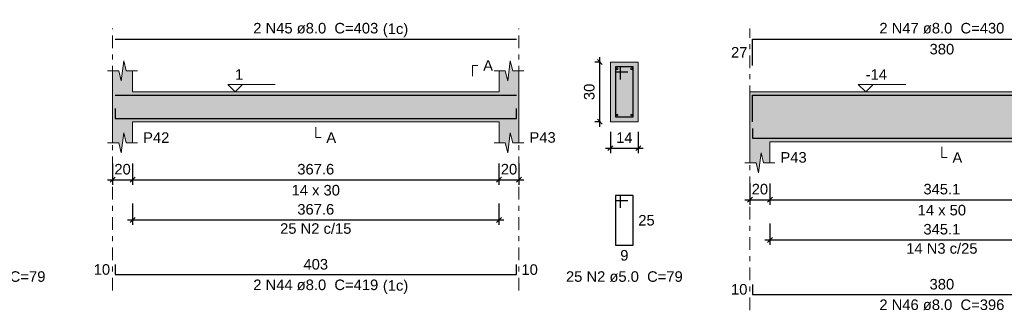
# Model space of a CAD drawing. Header units: millimetres. Extents: x 0 to 119, y 0 to 84.
# Tile 15 of 31: x 33 to 52, y 58 to 64. Entities that reach past the tile are written whole.
import ezdxf

# ---------------------------------------------------------------- set-up
doc = ezdxf.new("R2010")
doc.units = ezdxf.units.MM
doc.header["$MEASUREMENT"] = 0
doc.linetypes.add('DASHDOT', pattern=[2.54, 1.27, -0.635, 0, -0.635])
doc.linetypes.add('NULL', pattern=[0])
doc.layers.get('0').update_dxf_attribs({"lineweight": 18})
for name, color, linetype, lineweight in [('Descrição da armadura', 7, 'Continuous', 0), ('DT-Barras na forma', 2, 'Continuous', 30), ('DT-Barras no corte', 5, 'Continuous', 5), ('DT-Barras rebatidas', 2, 'Continuous', 30), ('DT-Cotas', 9, 'Continuous', 5), ('DT-Forma', 5, 'Continuous', 5), ('DT-Hachura forma vigas', 254, 'Continuous', 5), ('DT-Hachura seção vigas', 254, 'Continuous', 5), ('DT-Pontilhado', 9, 'DASHDOT', 5), ('DT-Textos', 7, 'Continuous', 5), ('Textos armaduras', 7, 'Continuous', 0)]:
    doc.layers.add(name, color=color, linetype=linetype, lineweight=lineweight)
doc.styles.add('Arial', font='txt')
doc.dimstyles.new('UM_25.000000', dxfattribs={"dimtxt": 0.18, "dimasz": 0.1, "dimexe": 0.1, "dimexo": 0.2, "dimgap": 0, "dimtad": 1, "dimtih": 1, "dimtoh": 1, "dimdec": 1, "dimlfac": 25, "dimzin": 0, "dimdsep": 46, "dimtxsty": 'Standard', "dimcen": 0.09, "dimdle": 0.1, "dimadec": 1, "dimazin": 2, "dimtfac": 1, "dimtdec": 4, "dimtofl": 0, "dimtmove": 0, "dimatfit": 3, "dimfxl": 1, "dimtolj": 1, "dimarcsym": 0})
doc.dimstyles.new('UM_50.000000', dxfattribs={"dimtxt": 0.18, "dimasz": 0.1, "dimexe": 0.1, "dimexo": 0.2, "dimgap": 0, "dimtad": 1, "dimtih": 1, "dimtoh": 1, "dimdec": 1, "dimlfac": 50, "dimzin": 0, "dimdsep": 46, "dimtxsty": 'Standard', "dimcen": 0.09, "dimdle": 0.1, "dimadec": 1, "dimazin": 2, "dimtfac": 1, "dimtdec": 4, "dimtofl": 0, "dimtmove": 0, "dimatfit": 3, "dimfxl": 1, "dimtolj": 1, "dimarcsym": 0})

# ---------------------------------------------------------------- blocks, each defined once
blk = doc.blocks.new('_Oblique')
at = {"color": 0, "linetype": 'ByBlock', "lineweight": -2}
blk.add_line((-0.5, -0.5), (0.5, 0.5), dxfattribs=at)
blk = doc.blocks.new('*D116')
at = {"layer": 'Defpoints', "color": 0}
for p in [(34.511456, 61.09142), (34.911456, 61.09142), (34.911456, 60.56192)]:
    blk.add_point(p, dxfattribs=at)
at = {"layer": 'DT-Cotas', "color": 0, "lineweight": -2}
for p, q in [((34.511456, 60.89142), (34.511456, 60.46192)), ((34.911456, 60.89142), (34.911456, 60.46192)), ((34.411456, 60.56192), (35.011456, 60.56192))]:
    blk.add_line(p, q, dxfattribs=at)
at = {"layer": 'DT-Cotas', "color": 0, "lineweight": -2, "xscale": 0.1, "yscale": 0.1, "zscale": 0.1, "rotation": 180}
blk.add_blockref('_Oblique', (34.511456, 60.56192), dxfattribs=at)
at = {"layer": 'DT-Cotas', "color": 0, "lineweight": -2, "xscale": 0.1, "yscale": 0.1, "zscale": 0.1}
blk.add_blockref('_Oblique', (34.911456, 60.56192), dxfattribs=at)
at = {"layer": 'DT-Cotas', "color": 7, "insert": (34.711456, 60.77372), "char_height": 0.2118, "attachment_point": 5, "rotation": 0.0057296, "style": 'Arial'}
blk.add_mtext('\\A1;20', dxfattribs=at)
blk = doc.blocks.new('*D117')
at = {"layer": 'Defpoints', "color": 0}
for p in [(34.911456, 61.09142), (42.264256, 61.09142), (42.264256, 60.56192)]:
    blk.add_point(p, dxfattribs=at)
at = {"layer": 'DT-Cotas', "color": 0, "lineweight": -2}
for p, q in [((34.911456, 60.89142), (34.911456, 60.46192)), ((42.264256, 60.89142), (42.264256, 60.46192)), ((34.811456, 60.56192), (42.364256, 60.56192))]:
    blk.add_line(p, q, dxfattribs=at)
at = {"layer": 'DT-Cotas', "color": 0, "lineweight": -2, "xscale": 0.1, "yscale": 0.1, "zscale": 0.1, "rotation": 180}
blk.add_blockref('_Oblique', (34.911456, 60.56192), dxfattribs=at)
at = {"layer": 'DT-Cotas', "color": 0, "lineweight": -2, "xscale": 0.1, "yscale": 0.1, "zscale": 0.1}
blk.add_blockref('_Oblique', (42.264256, 60.56192), dxfattribs=at)
at = {"layer": 'DT-Cotas', "color": 7, "insert": (38.587856, 60.77372), "char_height": 0.2118, "attachment_point": 5, "rotation": 0.0057296, "style": 'Arial'}
blk.add_mtext('\\A1;367.6', dxfattribs=at)
blk = doc.blocks.new('*D118')
at = {"layer": 'Defpoints', "color": 0}
for p in [(42.264256, 61.09142), (42.664256, 61.09142), (42.664256, 60.56192)]:
    blk.add_point(p, dxfattribs=at)
at = {"layer": 'DT-Cotas', "color": 0, "lineweight": -2}
for p, q in [((42.264256, 60.89142), (42.264256, 60.46192)), ((42.664256, 60.89142), (42.664256, 60.46192)), ((42.164256, 60.56192), (42.764256, 60.56192))]:
    blk.add_line(p, q, dxfattribs=at)
at = {"layer": 'DT-Cotas', "color": 0, "lineweight": -2, "xscale": 0.1, "yscale": 0.1, "zscale": 0.1, "rotation": 180}
blk.add_blockref('_Oblique', (42.264256, 60.56192), dxfattribs=at)
at = {"layer": 'DT-Cotas', "color": 0, "lineweight": -2, "xscale": 0.1, "yscale": 0.1, "zscale": 0.1}
blk.add_blockref('_Oblique', (42.664256, 60.56192), dxfattribs=at)
at = {"layer": 'DT-Cotas', "color": 7, "insert": (42.464256, 60.77372), "char_height": 0.2118, "attachment_point": 5, "rotation": 0.0057296, "style": 'Arial'}
blk.add_mtext('\\A1;20', dxfattribs=at)
blk = doc.blocks.new('*D119')
at = {"layer": 'Defpoints', "color": 0}
for p in [(44.287584, 62.92682), (44.499384, 62.92682), (44.499384, 61.72682)]:
    blk.add_point(p, dxfattribs=at)
at = {"layer": 'DT-Cotas', "color": 0, "lineweight": -2}
for p, q in [((44.287584, 61.62682), (44.287584, 63.02682)), ((44.299384, 62.92682), (44.187584, 62.92682)), ((44.299384, 61.72682), (44.187584, 61.72682))]:
    blk.add_line(p, q, dxfattribs=at)
at = {"layer": 'DT-Cotas', "color": 0, "lineweight": -2, "xscale": 0.1, "yscale": 0.1, "zscale": 0.1}
for p, rotation in [((44.287584, 62.92682), 90), ((44.287584, 61.72682), 270)]:
    blk.add_blockref('_Oblique', p, dxfattribs=dict(at, rotation=rotation))
at = {"layer": 'DT-Cotas', "color": 7, "insert": (44.075784, 62.32682), "char_height": 0.2118, "attachment_point": 5, "rotation": 90, "style": 'Arial'}
blk.add_mtext('\\A1;30', dxfattribs=at)
blk = doc.blocks.new('*D120')
at = {"layer": 'Defpoints', "color": 0}
for p in [(44.499384, 61.72682), (45.059384, 61.72682), (45.059384, 61.19732)]:
    blk.add_point(p, dxfattribs=at)
at = {"layer": 'DT-Cotas', "color": 0, "lineweight": -2}
for p, q in [((44.499384, 61.52682), (44.499384, 61.09732)), ((45.059384, 61.52682), (45.059384, 61.09732)), ((44.399384, 61.19732), (45.159384, 61.19732))]:
    blk.add_line(p, q, dxfattribs=at)
at = {"layer": 'DT-Cotas', "color": 0, "lineweight": -2, "xscale": 0.1, "yscale": 0.1, "zscale": 0.1, "rotation": 180}
blk.add_blockref('_Oblique', (44.499384, 61.19732), dxfattribs=at)
at = {"layer": 'DT-Cotas', "color": 0, "lineweight": -2, "xscale": 0.1, "yscale": 0.1, "zscale": 0.1}
blk.add_blockref('_Oblique', (45.059384, 61.19732), dxfattribs=at)
at = {"layer": 'DT-Cotas', "color": 7, "insert": (44.779384, 61.40912), "char_height": 0.2118, "attachment_point": 5, "rotation": 0.0057296, "style": 'Arial'}
blk.add_mtext('\\A1;14', dxfattribs=at)
blk = doc.blocks.new('*D121')
at = {"layer": 'Defpoints', "color": 0}
for p in [(34.911456, 60.28658), (42.264256, 60.28658), (42.264256, 59.75708)]:
    blk.add_point(p, dxfattribs=at)
at = {"layer": 'DT-Cotas', "color": 0, "lineweight": -2}
for p, q in [((34.911456, 60.08658), (34.911456, 59.65708)), ((42.264256, 60.08658), (42.264256, 59.65708)), ((34.811456, 59.75708), (42.364256, 59.75708))]:
    blk.add_line(p, q, dxfattribs=at)
at = {"layer": 'DT-Cotas', "color": 0, "lineweight": -2, "xscale": 0.1, "yscale": 0.1, "zscale": 0.1, "rotation": 180}
blk.add_blockref('_Oblique', (34.911456, 59.75708), dxfattribs=at)
at = {"layer": 'DT-Cotas', "color": 0, "lineweight": -2, "xscale": 0.1, "yscale": 0.1, "zscale": 0.1}
blk.add_blockref('_Oblique', (42.264256, 59.75708), dxfattribs=at)
at = {"layer": 'DT-Cotas', "color": 7, "insert": (38.587856, 59.96888), "char_height": 0.2118, "attachment_point": 5, "rotation": 0.0057296, "style": 'Arial'}
blk.add_mtext('\\A1;367.6', dxfattribs=at)
blk = doc.blocks.new('*D122')
at = {"layer": 'Defpoints', "color": 0}
for p in [(47.298924, 60.69142), (47.698924, 60.69142), (47.698924, 60.16192)]:
    blk.add_point(p, dxfattribs=at)
at = {"layer": 'DT-Cotas', "color": 0, "lineweight": -2}
for p, q in [((47.298924, 60.49142), (47.298924, 60.06192)), ((47.698924, 60.49142), (47.698924, 60.06192)), ((47.198924, 60.16192), (47.798924, 60.16192))]:
    blk.add_line(p, q, dxfattribs=at)
at = {"layer": 'DT-Cotas', "color": 0, "lineweight": -2, "xscale": 0.1, "yscale": 0.1, "zscale": 0.1, "rotation": 180}
blk.add_blockref('_Oblique', (47.298924, 60.16192), dxfattribs=at)
at = {"layer": 'DT-Cotas', "color": 0, "lineweight": -2, "xscale": 0.1, "yscale": 0.1, "zscale": 0.1}
blk.add_blockref('_Oblique', (47.698924, 60.16192), dxfattribs=at)
at = {"layer": 'DT-Cotas', "color": 7, "insert": (47.498924, 60.37372), "char_height": 0.2118, "attachment_point": 5, "rotation": 0.0057296, "style": 'Arial'}
blk.add_mtext('\\A1;20', dxfattribs=at)
blk = doc.blocks.new('*D123')
at = {"layer": 'Defpoints', "color": 0}
for p in [(47.698924, 60.69142), (54.601524, 60.69142), (54.601524, 60.16192)]:
    blk.add_point(p, dxfattribs=at)
at = {"layer": 'DT-Cotas', "color": 0, "lineweight": -2}
for p, q in [((47.698924, 60.49142), (47.698924, 60.06192)), ((54.601524, 60.49142), (54.601524, 60.06192)), ((47.598924, 60.16192), (54.701524, 60.16192))]:
    blk.add_line(p, q, dxfattribs=at)
at = {"layer": 'DT-Cotas', "color": 0, "lineweight": -2, "xscale": 0.1, "yscale": 0.1, "zscale": 0.1, "rotation": 180}
blk.add_blockref('_Oblique', (47.698924, 60.16192), dxfattribs=at)
at = {"layer": 'DT-Cotas', "color": 0, "lineweight": -2, "xscale": 0.1, "yscale": 0.1, "zscale": 0.1}
blk.add_blockref('_Oblique', (54.601524, 60.16192), dxfattribs=at)
at = {"layer": 'DT-Cotas', "color": 7, "insert": (51.150224, 60.37372), "char_height": 0.2118, "attachment_point": 5, "rotation": 0.0057296, "style": 'Arial'}
blk.add_mtext('\\A1;345.1', dxfattribs=at)
blk = doc.blocks.new('*D127')
at = {"layer": 'Defpoints', "color": 0}
for p in [(47.698924, 59.88658), (54.601524, 59.88658), (54.601524, 59.35708)]:
    blk.add_point(p, dxfattribs=at)
at = {"layer": 'DT-Cotas', "color": 0, "lineweight": -2}
for p, q in [((47.698924, 59.68658), (47.698924, 59.25708)), ((54.601524, 59.68658), (54.601524, 59.25708)), ((47.598924, 59.35708), (54.701524, 59.35708))]:
    blk.add_line(p, q, dxfattribs=at)
at = {"layer": 'DT-Cotas', "color": 0, "lineweight": -2, "xscale": 0.1, "yscale": 0.1, "zscale": 0.1, "rotation": 180}
blk.add_blockref('_Oblique', (47.698924, 59.35708), dxfattribs=at)
at = {"layer": 'DT-Cotas', "color": 0, "lineweight": -2, "xscale": 0.1, "yscale": 0.1, "zscale": 0.1}
blk.add_blockref('_Oblique', (54.601524, 59.35708), dxfattribs=at)
at = {"layer": 'DT-Cotas', "color": 7, "insert": (51.150224, 59.56888), "char_height": 0.2118, "attachment_point": 5, "rotation": 0.0057296, "style": 'Arial'}
blk.add_mtext('\\A1;345.1', dxfattribs=at)

msp = doc.modelspace()

# ---------------------------------------------------------------- hatches: boundary and pattern name
at = {"layer": 'DT-Hachura forma vigas', "linetype": 'Continuous'}
for points in [[(42.6643, 61.3032), (42.6643, 61.7268), (42.6643, 62.3268), (42.6643, 62.7504), (42.5393, 62.7504), (42.4893, 62.9504), (42.4393, 62.5504), (42.3893, 62.7504), (42.2643, 62.7504), (42.2643, 62.3268), (34.9115, 62.3268), (34.9115, 62.7504), (34.7865, 62.7504), (34.7365, 62.9504), (34.6865, 62.5504), (34.6365, 62.7504), (34.5115, 62.7504), (34.5115, 62.3268), (34.5115, 61.7268), (34.5115, 61.3032), (34.6365, 61.3032), (34.6865, 61.1032), (34.7365, 61.5032), (34.7865, 61.3032), (34.9115, 61.3032), (34.9115, 61.7268), (42.2643, 61.7268), (42.2643, 61.3032), (42.3893, 61.3032), (42.4393, 61.1032), (42.4893, 61.5032), (42.5393, 61.3032), (42.6643, 61.3032)], [(55.0015, 60.9032), (55.0015, 61.3268), (55.0015, 62.3268), (54.8015, 62.3268), (47.4989, 62.3268), (47.2989, 62.3268), (47.2989, 61.3268), (47.2989, 60.9032), (47.4239, 60.9032), (47.4739, 60.7032), (47.5239, 61.1032), (47.5739, 60.9032), (47.6989, 60.9032), (47.6989, 61.3268), (54.6015, 61.3268), (54.6015, 60.9032), (54.7265, 60.9032), (54.7765, 60.7032), (54.8265, 61.1032), (54.8765, 60.9032), (55.0015, 60.9032)]]:
    msp.add_hatch(color=254, dxfattribs=at).paths.add_polyline_path(points)
at = {"layer": 'DT-Hachura seção vigas', "linetype": 'Continuous'}
msp.add_hatch(color=254, dxfattribs=at).paths.add_polyline_path([(44.4994, 61.7268), (44.4994, 61.7268), (45.0594, 61.7268), (45.0594, 62.9268), (44.4994, 62.9268), (44.4994, 61.7268)])

# ---------------------------------------------------------------- linework, layer by layer
at = {"layer": 'DT-Barras na forma'}
for p, q in [((44.6994, 62.8268), (44.5994, 62.8268)), ((44.5994, 62.8268), (44.5994, 61.8268)), ((44.9594, 62.8268), (44.5994, 62.8268)), ((44.5994, 62.8268), (44.5994, 62.7268)), ((44.6994, 62.5768), (44.6994, 62.8268)), ((44.9594, 61.8268), (44.9594, 62.8268)), ((44.5994, 62.7268), (44.8494, 62.7268)), ((44.5994, 61.8268), (44.9594, 61.8268))]:
    msp.add_line(p, q, dxfattribs=at)
for points in [[(34.5615, 62.2588), (42.6143, 62.2588)], [(47.3489, 61.7251), (47.3489, 62.2588), (54.9515, 62.2588), (54.9515, 61.7251)], [(34.5615, 61.9948), (34.5615, 61.7948), (42.6143, 61.7948), (42.6143, 61.9948)], [(47.3489, 61.5948), (47.3489, 61.3948), (54.9515, 61.3948), (54.9515, 61.5948)]]:
    msp.add_lwpolyline(points, dxfattribs=at)
at = {"layer": 'DT-Barras no corte'}
for centre in [(44.6354, 62.7908), (44.9234, 62.7908), (44.6354, 61.8628), (44.9234, 61.8628)]:
    msp.add_circle(centre, 0.016, dxfattribs=at)
at = {"layer": 'DT-Barras rebatidas'}
for points in [[(34.5615, 63.3884), (42.6143, 63.3884)], [(47.3489, 62.8547), (47.3489, 63.3884), (54.9515, 63.3884), (54.9515, 62.8547)], [(44.6994, 60.0001), (44.6994, 60.2501), (44.5994, 60.2501), (44.5994, 59.2501), (44.9594, 59.2501), (44.9594, 60.2501), (44.5994, 60.2501), (44.5994, 60.1501), (44.8494, 60.1501)], [(34.5615, 58.8602), (34.5615, 58.6602), (42.6143, 58.6602), (42.6143, 58.8602)], [(47.3489, 58.4602), (47.3489, 58.2602), (54.9515, 58.2602), (54.9515, 58.4602)]]:
    msp.add_lwpolyline(points, dxfattribs=at)
at = {"layer": 'DT-Forma'}
for p, q in [((34.6865, 62.5504), (34.7365, 62.9504)), ((34.7365, 62.9504), (34.7865, 62.7504)), ((42.4393, 62.5504), (42.4893, 62.9504)), ((42.4893, 62.9504), (42.5393, 62.7504)), ((45.0594, 62.9268), (44.4994, 62.9268)), ((44.4994, 62.9268), (44.4994, 61.7268)), ((45.0594, 61.7268), (45.0594, 62.9268)), ((34.4115, 62.7504), (34.6365, 62.7504)), ((34.5115, 62.3268), (34.5115, 62.7504)), ((34.6365, 62.7504), (34.6865, 62.5504)), ((34.7865, 62.7504), (35.0115, 62.7504)), ((34.9115, 62.7504), (34.9115, 62.3268)), ((42.1643, 62.7504), (42.3893, 62.7504)), ((42.2643, 62.3268), (42.2643, 62.7504)), ((42.3893, 62.7504), (42.4393, 62.5504)), ((42.5393, 62.7504), (42.7643, 62.7504)), ((42.6643, 62.7504), (42.6643, 62.3268)), ((34.9115, 62.3268), (42.2643, 62.3268)), ((47.2989, 62.3268), (47.4989, 62.3268)), ((47.4989, 62.3268), (54.8015, 62.3268)), ((34.5115, 61.7268), (34.5115, 61.3032)), ((34.9115, 61.3032), (34.9115, 61.7268)), ((34.9115, 61.7268), (42.2643, 61.7268)), ((42.2643, 61.7268), (42.2643, 61.3032)), ((42.6643, 61.3032), (42.6643, 61.7268)), ((44.4994, 61.7268), (45.0594, 61.7268)), ((34.6865, 61.1032), (34.7365, 61.5032)), ((34.7365, 61.5032), (34.7865, 61.3032)), ((42.4393, 61.1032), (42.4893, 61.5032)), ((42.4893, 61.5032), (42.5393, 61.3032)), ((34.4115, 61.3032), (34.6365, 61.3032)), ((34.6365, 61.3032), (34.6865, 61.1032)), ((34.7865, 61.3032), (35.0115, 61.3032)), ((42.1643, 61.3032), (42.3893, 61.3032)), ((42.3893, 61.3032), (42.4393, 61.1032)), ((42.5393, 61.3032), (42.7643, 61.3032)), ((47.2989, 61.3268), (47.2989, 60.9032)), ((47.6989, 60.9032), (47.6989, 61.3268)), ((47.6989, 61.3268), (54.6015, 61.3268)), ((47.4739, 60.7032), (47.5239, 61.1032)), ((47.5239, 61.1032), (47.5739, 60.9032)), ((47.1989, 60.9032), (47.4239, 60.9032)), ((47.4239, 60.9032), (47.4739, 60.7032)), ((47.5739, 60.9032), (47.7989, 60.9032))]:
    msp.add_line(p, q, dxfattribs=at)
at = {"layer": 'DT-Forma', "linetype": 'Continuous'}
for p, q in [((34.5115, 61.7268), (34.5115, 62.3268)), ((42.6643, 62.3268), (42.6643, 61.7268)), ((47.2989, 61.3268), (47.2989, 62.3268))]:
    msp.add_line(p, q, dxfattribs=at)
at = {"layer": 'DT-Pontilhado', "ltscale": 0.2}
for p, q in [((34.5115, 58.3425), (34.5115, 63.6002)), ((42.6643, 58.3425), (42.6643, 63.6002)), ((47.2989, 57.9425), (47.2989, 63.6002))]:
    msp.add_line(p, q, dxfattribs=at)
at = {"layer": 'DT-Textos'}
for points in [[(41.7348, 62.6445), (41.7348, 62.8563), (41.8407, 62.8563)], [(37.1173, 62.4751), (36.969, 62.3268), (36.8208, 62.4751), (37.7739, 62.4751)], [(49.7697, 62.4751), (49.6214, 62.3268), (49.4732, 62.4751), (50.4263, 62.4751)], [(38.5879, 61.6209), (38.5879, 61.4091), (38.6938, 61.4091)], [(51.1502, 61.2209), (51.1502, 61.0091), (51.2561, 61.0091)]]:
    msp.add_lwpolyline(points, dxfattribs=at)

# ---------------------------------------------------------------- texts
at = {"layer": 'Descrição da armadura', "linetype": 'NULL', "char_height": 0.2118, "attachment_point": 8, "line_spacing_factor": 0.9, "style": 'Arial'}
for s, insert, width in [('2 N45 ø8.0  C=403', (38.5876, 63.4947), 4.916973), ('2 N47 ø8.0  C=430', (51.1501, 63.4947), 4.916973), ('25 N2 c/15', (38.5879, 59.4754), 2.805127), ('14 N3 c/25', (51.1502, 59.0754), 2.805127), ('21 N2 ø5.0  C=79', (31.9917, 58.5087), 4.594404), ('25 N2 ø5.0  C=79', (44.7796, 58.5087), 4.594404), ('2 N44 ø8.0  C=419', (38.5876, 58.3427), 4.916973), ('2 N46 ø8.0  C=396', (51.1501, 57.9427), 4.916973)]:
    msp.add_mtext(s, dxfattribs=dict(at, insert=insert, width=width))
at = {"layer": 'DT-Textos', "linetype": 'NULL', "char_height": 0.2118, "line_spacing_factor": 0.798, "style": 'Arial'}
for s, insert, width, attachment_point in [('(1c)', (39.9336, 63.4248), 0.998857, 7), ('A', (41.9466, 62.7507), 0.386855, 7), ('1', (36.9686, 62.5707), 0.322568, 7), ('-14', (49.6211, 62.5707), 0.838281, 7), ('P42', (35.1236, 61.3037), 1.031992, 7), ('A', (38.7996, 61.3037), 0.386855, 7), ('P43', (42.8756, 61.3037), 1.031992, 7), ('P43', (47.9111, 60.9037), 1.031992, 7), ('A', (51.3621, 60.9037), 0.386855, 7), ('14 x 30', (38.5876, 60.2447), 1.902559, 8), ('14 x 50', (51.1501, 59.8447), 1.902559, 8), ('(1c)', (39.9336, 58.2728), 0.998857, 7)]:
    msp.add_mtext(s, dxfattribs=dict(at, insert=insert, width=width, attachment_point=attachment_point))
at = {"layer": 'Textos armaduras', "linetype": 'NULL', "char_height": 0.2118, "line_spacing_factor": 0.9, "style": 'Arial'}
for s, insert, width, attachment_point in [('27', (47.2489, 63.0157), 1.045137, 9), ('380', (51.1502, 63.2911), 1.367705, 2), ('25', (45.0594, 59.856), 1.045137, 1), ('9', (44.7794, 59.1528), 0.722568, 2), ('10', (34.4615, 58.6543), 1.045137, 9), ('403', (38.5879, 58.7575), 1.367705, 8), ('10', (42.7143, 58.8661), 1.045137, 1), ('10', (47.2489, 58.2543), 1.045137, 9), ('380', (51.1502, 58.3575), 1.367705, 8)]:
    msp.add_mtext(s, dxfattribs=dict(at, insert=insert, width=width, attachment_point=attachment_point))

# ---------------------------------------------------------------- dimensions: what is measured, and where the dimension line sits
at = {"layer": 'DT-Cotas'}
dim = msp.add_linear_dim(base=(44.2876, 62.9268), p1=(44.4994, 61.7268), p2=(44.4994, 62.9268), angle=90, dimstyle='UM_25.000000', override={"dimtxt": 0.2118, "dimasz": 0.1, "dimexe": 0.1, "dimexo": 0.2, "dimtad": 1, "dimtih": 0, "dimtoh": 0, "dimdec": 1, "dimlfac": 25, "dimzin": 8, "dimtxsty": 'Arial', "dimblk": 'Oblique', "dimblk1": 'Oblique', "dimblk2": 'Oblique', "dimsah": 1, "dimdle": 0.1, "dimse1": 0, "dimse2": 0, "dimclrt": 7, "dimadec": 1, "dimazin": 3, "dimtmove": 2, "dimldrblk": 'Oblique'}, dxfattribs=at)
dim.commit()
dim.dimension.update_dxf_attribs({"geometry": '*D119', "text_midpoint": (44.0758, 62.3268), "dimtype": 160, "text_rotation": 90})
for base, p1, p2, dimstyle, override, picture, middle in [((45.0594, 61.1973), (44.4994, 61.7268), (45.0594, 61.7268), 'UM_25.000000', {"dimtxt": 0.2118, "dimasz": 0.1, "dimexe": 0.1, "dimexo": 0.2, "dimtad": 1, "dimtih": 0, "dimtoh": 0, "dimdec": 1, "dimlfac": 25, "dimzin": 8, "dimtxsty": 'Arial', "dimblk": 'Oblique', "dimblk1": 'Oblique', "dimblk2": 'Oblique', "dimsah": 1, "dimdle": 0.1, "dimse1": 0, "dimse2": 0, "dimclrt": 7, "dimadec": 1, "dimazin": 3, "dimtmove": 2, "dimldrblk": 'Oblique'}, '*D120', (44.7794, 61.4091)), ((34.9115, 60.5619), (34.5115, 61.0914), (34.9115, 61.0914), 'UM_50.000000', {"dimtxt": 0.2118, "dimasz": 0.1, "dimexe": 0.1, "dimexo": 0.2, "dimtad": 1, "dimtih": 0, "dimtoh": 0, "dimdec": 1, "dimlfac": 50, "dimzin": 8, "dimtxsty": 'Arial', "dimblk": 'Oblique', "dimblk1": 'Oblique', "dimblk2": 'Oblique', "dimsah": 1, "dimdle": 0.1, "dimse1": 0, "dimse2": 0, "dimclrt": 7, "dimadec": 1, "dimazin": 3, "dimtmove": 2, "dimldrblk": 'Oblique'}, '*D116', (34.7115, 60.7737)), ((42.2643, 60.5619), (34.9115, 61.0914), (42.2643, 61.0914), 'UM_50.000000', {"dimtxt": 0.2118, "dimasz": 0.1, "dimexe": 0.1, "dimexo": 0.2, "dimtad": 1, "dimtih": 0, "dimtoh": 0, "dimdec": 1, "dimlfac": 50, "dimzin": 8, "dimtxsty": 'Arial', "dimblk": 'Oblique', "dimblk1": 'Oblique', "dimblk2": 'Oblique', "dimsah": 1, "dimdle": 0.1, "dimse1": 0, "dimse2": 0, "dimclrt": 7, "dimadec": 1, "dimazin": 3, "dimtmove": 2, "dimldrblk": 'Oblique'}, '*D117', (38.5879, 60.7737)), ((42.6643, 60.5619), (42.2643, 61.0914), (42.6643, 61.0914), 'UM_50.000000', {"dimtxt": 0.2118, "dimasz": 0.1, "dimexe": 0.1, "dimexo": 0.2, "dimtad": 1, "dimtih": 0, "dimtoh": 0, "dimdec": 1, "dimlfac": 50, "dimzin": 8, "dimtxsty": 'Arial', "dimblk": 'Oblique', "dimblk1": 'Oblique', "dimblk2": 'Oblique', "dimsah": 1, "dimdle": 0.1, "dimse1": 0, "dimse2": 0, "dimclrt": 7, "dimadec": 1, "dimazin": 3, "dimtmove": 2, "dimldrblk": 'Oblique'}, '*D118', (42.4643, 60.7737)), ((47.6989, 60.1619), (47.2989, 60.6914), (47.6989, 60.6914), 'UM_50.000000', {"dimtxt": 0.2118, "dimasz": 0.1, "dimexe": 0.1, "dimexo": 0.2, "dimtad": 1, "dimtih": 0, "dimtoh": 0, "dimdec": 1, "dimlfac": 50, "dimzin": 8, "dimtxsty": 'Arial', "dimblk": 'Oblique', "dimblk1": 'Oblique', "dimblk2": 'Oblique', "dimsah": 1, "dimdle": 0.1, "dimse1": 0, "dimse2": 0, "dimclrt": 7, "dimadec": 1, "dimazin": 3, "dimtmove": 2, "dimldrblk": 'Oblique'}, '*D122', (47.4989, 60.3737)), ((54.6015, 60.1619), (47.6989, 60.6914), (54.6015, 60.6914), 'UM_50.000000', {"dimtxt": 0.2118, "dimasz": 0.1, "dimexe": 0.1, "dimexo": 0.2, "dimtad": 1, "dimtih": 0, "dimtoh": 0, "dimdec": 1, "dimlfac": 50, "dimzin": 8, "dimtxsty": 'Arial', "dimblk": 'Oblique', "dimblk1": 'Oblique', "dimblk2": 'Oblique', "dimsah": 1, "dimdle": 0.1, "dimse1": 0, "dimse2": 0, "dimclrt": 7, "dimadec": 1, "dimazin": 3, "dimtmove": 2, "dimldrblk": 'Oblique'}, '*D123', (51.1502, 60.3737)), ((42.2643, 59.7571), (34.9115, 60.2866), (42.2643, 60.2866), 'UM_50.000000', {"dimtxt": 0.2118, "dimasz": 0.1, "dimexe": 0.1, "dimexo": 0.2, "dimtad": 1, "dimtih": 0, "dimtoh": 0, "dimdec": 1, "dimlfac": 50, "dimzin": 8, "dimtxsty": 'Arial', "dimblk": 'Oblique', "dimblk1": 'Oblique', "dimblk2": 'Oblique', "dimsah": 1, "dimdle": 0.1, "dimse1": 0, "dimse2": 0, "dimclrt": 7, "dimadec": 1, "dimazin": 3, "dimtmove": 2, "dimldrblk": 'Oblique'}, '*D121', (38.5879, 59.9689)), ((54.6015, 59.3571), (47.6989, 59.8866), (54.6015, 59.8866), 'UM_50.000000', {"dimtxt": 0.2118, "dimasz": 0.1, "dimexe": 0.1, "dimexo": 0.2, "dimtad": 1, "dimtih": 0, "dimtoh": 0, "dimdec": 1, "dimlfac": 50, "dimzin": 8, "dimtxsty": 'Arial', "dimblk": 'Oblique', "dimblk1": 'Oblique', "dimblk2": 'Oblique', "dimsah": 1, "dimdle": 0.1, "dimse1": 0, "dimse2": 0, "dimclrt": 7, "dimadec": 1, "dimazin": 3, "dimtmove": 2, "dimldrblk": 'Oblique'}, '*D127', (51.1502, 59.5689))]:
    dim = msp.add_linear_dim(base=base, p1=p1, p2=p2, dimstyle=dimstyle, override=override, dxfattribs=at)
    dim.commit()
    dim.dimension.update_dxf_attribs({"geometry": picture, "text_midpoint": middle, "dimtype": 160, "text_rotation": 0.00573})

doc.saveas('drawing.dxf')
